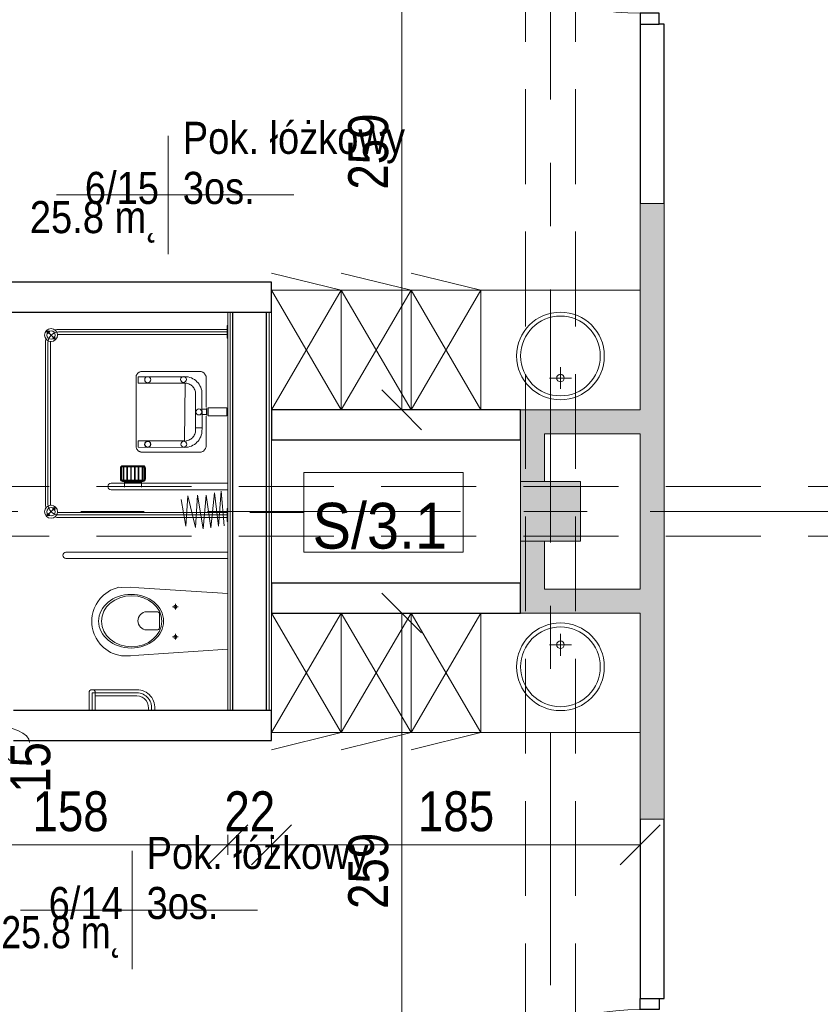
# Model space of a CAD drawing. Header units: centimetres. Extents: x -1631 to 1829, y -257 to 3158.
# Tile 34 of 129: x -879 to -477, y 2081 to 2575. Entities that reach past the tile are written whole.
import ezdxf

# ---------------------------------------------------------------- set-up
doc = ezdxf.new("R2010")
doc.units = ezdxf.units.CM
for name, pattern in [('Dash', [60, 30, -30]), ('Oś', [222.25, 127, -31.75, 31.75, -31.75]), ('Ukryte', [71.438, 47.625, -23.813])]:
    doc.linetypes.add(name, pattern=pattern)
for name, color, linetype, lineweight in [('A-ANNO-DIMS', 211, 'Continuous', 13), ('A-ANNO-DIMS-100', 211, 'Continuous', 13), ('A-AREA-IDEN', 2, 'Continuous', 13), ('A-DETL', 90, 'Continuous', 9), ('A-DETL-GENF', 92, 'Continuous', 9), ('A-DETL-HDLN', 90, 'Ukryte', 9), ('A-DETL-MEDM', 33, 'Continuous', 13), ('A-DOOR', 31, 'Continuous', 13), ('A-WALL', 113, 'Continuous', 13), ('A-WALL-FNSH', 113, 'Continuous', 13), ('A-WALL-IDEN', 211, 'Continuous', 13), ('I-FURN', 30, 'Continuous', 9), ('P-SANR-FIXT', 6, 'Continuous', 9), ('S-COLS', 52, 'Continuous', 13), ('S-GRID', 1, 'Continuous', 13)]:
    doc.layers.add(name, color=color, linetype=linetype, lineweight=lineweight)
doc.layers.add('A-WALL-PATT', color=111, linetype='Continuous', lineweight=13, plot=False)
doc.styles.add('Arial Narrow_5', font='ARIALN.TTF', dxfattribs={"height": 20})
doc.styles.add('Arial_11', font='arial.ttf', dxfattribs={"width": 0.85, "height": 23})
doc.styles.add('Arial_12', font='arial.ttf', dxfattribs={"width": 0.9, "height": 23})
doc.dimstyles.new('Diagonal_1_100__0__wewnętrzne', dxfattribs={"dimscale": 30.48, "dimtxt": 20.468619, "dimasz": 0.656168, "dimexe": 0.164042, "dimexo": 0.0625, "dimgap": 0.032808, "dimtad": 1, "dimdec": 0, "dimdsep": 46, "dimtxsty": 'Arial Narrow_5', "dimblk1": 'OBLIQUE', "dimblk2": 'OBLIQUE', "dimsah": 1, "dimcen": 0.09, "dimazin": 0, "dimtfac": 1, "dimtdec": 4, "dimtix": 1, "dimtmove": 0, "dimatfit": 3, "dimfxl": 0.164042, "dimfxlon": 1, "dimtvp": 1, "dimtolj": 1, "dimtzin": 0, "dimarcsym": 2})
doc.dimstyles.new('Diagonal_1_100__0__wewnętrzne_1', dxfattribs={"dimscale": 30.48, "dimtxt": 20.468619, "dimasz": 0.656168, "dimexe": 0.164042, "dimexo": 0.0625, "dimgap": 0.032808, "dimtad": 1, "dimdec": 0, "dimdsep": 46, "dimtxsty": 'Arial Narrow_5', "dimblk1": 'OBLIQUE', "dimblk2": 'OBLIQUE', "dimsah": 1, "dimcen": 0.09, "dimazin": 0, "dimtfac": 1, "dimtdec": 4, "dimtix": 1, "dimtmove": 1, "dimatfit": 3, "dimfxl": 0.164042, "dimfxlon": 1, "dimtvp": 1, "dimtolj": 1, "dimtzin": 0, "dimarcsym": 2})

# ---------------------------------------------------------------- blocks, each defined once
blk = doc.blocks.new('M_Concrete-Square-Column - 300 x 300mm-1795930-6_piętro IV __13_80 m_ - stan projektowany')
at = {"layer": 'S-COLS', "lineweight": 9}
blk.add_hatch(color=254, dxfattribs=at).paths.add_polyline_path([(15, -15), (15, 15), (-15, 15), (-15, -15)], flags=0)
for p, q in [((15, 15), (-15, 15)), ((-15, 15), (-15, -15)), ((15, -15), (15, 15)), ((-15, -15), (15, -15))]:
    blk.add_line(p, q, dxfattribs=at)
blk = doc.blocks.new('Blat - Blat-1345692-6_piętro IV __13_80 m_ - stan projektowany')
at = {"layer": 'I-FURN'}
for p, q in [((0, -60), (0, 0)), ((80, -60), (0, -60))]:
    blk.add_line(p, q, dxfattribs=at)
blk = doc.blocks.new('Blat - Blat-V3-6_piętro IV __13_80 m_ - stan projektowany')
at = {"layer": 'I-FURN'}
for p, q in [((0, 60), (0, 0)), ((80, 60), (0, 60))]:
    blk.add_line(p, q, dxfattribs=at)
blk = doc.blocks.new('umywalka okrągła d _44cm stal nierdzewna - Type 1-2356172-6_piętro IV __13_80 m_ - stan projektowany')
at = {"layer": 'P-SANR-FIXT'}
for p, q in [((12.5, -16.43), (12.5, -27.43)), ((7, -21.93), (18, -21.93))]:
    blk.add_line(p, q, dxfattribs=at)
for centre, radius in [((12.5, -33), 22), ((12.5, -33), 20), ((12.5, -21.93), 1.9)]:
    blk.add_circle(centre, radius, dxfattribs=at)
blk = doc.blocks.new('umywalka okrągła d _44cm stal nierdzewna - Type 1-2178342-6_piętro IV __13_80 m_ - stan projektowany')
at = {"layer": 'P-SANR-FIXT'}
for p, q in [((12.5, 16.43), (12.5, 27.43)), ((7, 21.93), (18, 21.93))]:
    blk.add_line(p, q, dxfattribs=at)
for centre, radius in [((12.5, 33), 22), ((12.5, 33), 20), ((12.5, 21.93), 1.9)]:
    blk.add_circle(centre, radius, dxfattribs=at)
blk = doc.blocks.new('miska ustępowa dla N_35_5x54 wisząca koło narożna - Type 1-2357505-6_piętro IV __13_80 m_ - stan projektowany')
at = {"layer": 'P-SANR-FIXT'}
for p, q in [((44.09, 92.2), (44.09, 11)), ((47.21, 92.2), (47.21, 11)), ((-23.38, 80.62), (-32.35, 80.62)), ((9.56, 78.98), (11.02, 79.17)), ((11.02, 79.17), (12.5, 79.25)), ((12.5, 79.25), (13.98, 79.17)), ((13.98, 79.17), (15.44, 78.98)), ((-23.38, 79.06), (-32.35, 79.06)), ((-32.35, 77.5), (-23.38, 77.5)), ((-24.94, 56.63), (-24.94, 77.5)), ((-23.38, 56.63), (-23.38, 79.06)), ((-21.82, 56.63), (-21.82, 79.06)), ((-0.58, 73.39), (1.02, 74.96)), ((1.02, 74.96), (2.75, 76.27)), ((2.75, 76.27), (4.01, 77.03)), ((4.01, 77.03), (6.13, 78.05)), ((6.13, 78.05), (7.56, 78.51)), ((7.56, 78.51), (9.56, 78.98)), ((15.44, 78.98), (17.44, 78.51)), ((17.44, 78.51), (18.87, 78.05)), ((18.87, 78.05), (20.99, 77.03)), ((20.99, 77.03), (22.25, 76.27)), ((22.25, 76.27), (23.98, 74.96)), ((23.98, 74.96), (25.58, 73.39)), ((-3.69, 68.46), (-3.07, 69.78)), ((-3.07, 69.78), (-2.34, 71.05)), ((-2.34, 71.05), (-1.51, 72.26)), ((-1.51, 72.26), (-0.58, 73.39)), ((25.58, 73.39), (26.51, 72.26)), ((26.51, 72.26), (27.34, 71.05)), ((27.34, 71.05), (28.07, 69.78)), ((28.07, 69.78), (28.69, 68.46)), ((-4.88, 59.89), (-4.82, 64.32)), ((-4.82, 64.32), (-4.57, 65.68)), ((-4.57, 65.68), (-4.19, 67.09)), ((-4.19, 67.09), (-3.69, 68.46)), ((28.69, 68.46), (29.19, 67.09)), ((29.19, 67.09), (29.57, 65.68)), ((29.57, 65.68), (29.53, 64.32)), ((29.53, 64.32), (29.58, 59.89)), ((-4.56, 55.56), (-4.88, 59.89)), ((29.58, 59.89), (29.22, 55.56)), ((-1.4, 11), (-4.56, 55.56)), ((29.22, 55.56), (26.4, 11)), ((8.17, 46.6), (8.17, 51.72)), ((17.32, 51.72), (17.32, 46.6)), ((16.4, 45.33), (9.09, 45.33)), ((3.32, 37.31), (6.14, 37.31)), ((4.69, 35.9), (4.69, 38.7)), ((18.43, 37.31), (21.25, 37.31)), ((19.8, 35.9), (19.8, 38.7))]:
    blk.add_line(p, q, dxfattribs=at)
for centre in [(4.69, 37.31), (19.8, 37.31)]:
    blk.add_circle(centre, 0.825, dxfattribs=at)
for centre, radius, start, end in [((45.65, 92.2), 1.56, 0, 180), ((-23.38, 79.06), 1.56, 360, 90), ((-23.38, 79.06), 1.56, 270, 360), ((-30.79, 56.63), 5.85, 254.5618, 0), ((-30.79, 56.63), 7.41, 257.8673, 0), ((-30.79, 56.63), 8.97, 260.0004, 0), ((12.74, 51.5), 4.58, 2.8022, 177.1978), ((9.34, 46.48), 1.17, 174.1101, 257.7661), ((16.15, 46.48), 1.17, 282.2339, 5.8899)]:
    blk.add_arc(centre, radius, start, end, dxfattribs=at)
for centre, major_axis, ratio in [((12.55, 59.51), (0, 16.33), 0.823529), ((12.55, 59.26), (0, 15.16), 0.845174)]:
    blk.add_ellipse(centre, major_axis=major_axis, ratio=ratio, dxfattribs=at)
blk = doc.blocks.new('brodzik natryskowy dla N - Type 1-2359080-6_piętro IV __13_80 m_ - stan projektowany')
at = {"layer": 'P-SANR-FIXT'}
for p, q in [((-35.25, 97.25), (-40.13, 102.13)), ((47.11, 102.55), (-33.8, 102.55)), ((-33.8, 101.3), (47.11, 101.3)), ((47.11, 100.05), (-33.8, 100.05)), ((48.56, 97.25), (53.43, 102.13)), ((-40.55, 11.3), (-40.55, 95.8)), ((-39.3, 11), (-39.3, 95.8)), ((-38.05, 11.3), (-38.05, 95.8)), ((51.36, 11.3), (51.36, 95.8)), ((52.61, 11), (52.61, 96)), ((53.86, 11.3), (53.86, 95.8)), ((-26.61, 11.2), (-26.61, 69.6)), ((-23.41, 69.6), (-23.41, 11.2)), ((-15.71, 64.9), (-21.31, 64.9)), ((-15.71, 64.6), (-21.31, 64.6)), ((-15.71, 64.3), (-21.31, 64.3)), ((-22.41, 62.85), (-25.41, 62.85)), ((-22.81, 62.85), (-22.81, 54.35)), ((-22.61, 62.85), (-22.61, 54.35)), ((-22.41, 63.8), (-22.41, 53.4)), ((-22.11, 63.8), (-22.11, 53.4)), ((-21.81, 63.8), (-21.81, 53.4)), ((-21.81, 63.5), (-15.21, 63.5)), ((-21.81, 63.2), (-15.21, 63.2)), ((-21.81, 61.6), (-15.21, 61.6)), ((-21.81, 61.3), (-15.21, 61.3)), ((-21.81, 59.7), (-15.21, 59.7)), ((-21.81, 59.4), (-15.21, 59.4)), ((-15.21, 53.4), (-15.21, 63.8)), ((-14.91, 53.4), (-14.91, 63.8)), ((-14.61, 53.4), (-14.61, 63.8)), ((-21.81, 57.8), (-15.21, 57.8)), ((-21.81, 57.5), (-15.21, 57.5)), ((-21.81, 55.9), (-15.21, 55.9)), ((-21.81, 55.6), (-15.21, 55.6)), ((-7.74, 54.37), (-7.7, 54.64)), ((-7.74, 54.09), (-7.74, 54.37)), ((-7.7, 54.64), (-7.62, 54.91)), ((-7.62, 54.91), (-7.52, 55.18)), ((-7.52, 55.18), (-7.4, 55.43)), ((-7.4, 55.43), (-7.25, 55.67)), ((-7.25, 55.67), (-7.07, 55.9)), ((-7.07, 55.9), (-6.88, 56.11)), ((-6.88, 56.11), (-6.67, 56.31)), ((-6.67, 56.31), (-6.44, 56.49)), ((-6.44, 56.49), (-6.2, 56.64)), ((-6.2, 56.64), (-5.95, 56.77)), ((-5.95, 56.77), (-5.69, 56.88)), ((-5.69, 56.88), (-5.41, 56.96)), ((-5.41, 56.96), (-5.13, 57.01)), ((-5.29, 56.03), (-5.37, 32.6)), ((-2.15, 56.03), (-5.29, 56.03)), ((-5.13, 57.01), (29.82, 57.01)), ((-2.15, 32.63), (-2.15, 56.03)), ((26.92, 56.03), (30.07, 56.03)), ((26.92, 56.03), (26.92, 32.43)), ((29.82, 57.01), (30.1, 57.01)), ((30.07, 32.63), (30.07, 56.03)), ((30.1, 57.01), (30.38, 56.96)), ((30.38, 56.96), (30.65, 56.89)), ((30.65, 56.89), (30.92, 56.78)), ((30.92, 56.78), (31.17, 56.66)), ((31.17, 56.66), (31.41, 56.51)), ((31.41, 56.51), (31.64, 56.34)), ((31.64, 56.34), (31.85, 56.14)), ((31.85, 56.14), (32.05, 55.93)), ((32.05, 55.93), (32.22, 55.71)), ((32.22, 55.71), (32.38, 55.46)), ((32.38, 55.46), (32.51, 55.21)), ((32.51, 55.21), (32.61, 54.94)), ((32.61, 54.94), (32.69, 54.67)), ((32.69, 54.67), (32.74, 54.38)), ((32.74, 54.38), (32.74, 24.86)), ((-22.41, 54.35), (-25.41, 54.35)), ((-21.81, 54), (-15.21, 54)), ((-21.81, 53.7), (-15.21, 53.7)), ((-21.31, 52.9), (-15.71, 52.9)), ((-21.31, 52.6), (-15.71, 52.6)), ((-21.31, 52.3), (-15.71, 52.3)), ((-7.74, 24.55), (-7.74, 54.09)), ((-5.24, 51.15), (-5.23, 51.29)), ((-5.23, 51), (-5.24, 51.15)), ((-5.23, 51.29), (-5.21, 51.44)), ((-5.21, 50.85), (-5.23, 51)), ((-5.21, 51.44), (-5.18, 51.58)), ((-5.18, 50.71), (-5.21, 50.85)), ((-5.18, 51.58), (-5.13, 51.71)), ((-5.13, 50.58), (-5.18, 50.71)), ((-5.13, 51.71), (-5.07, 51.84)), ((-5.07, 50.45), (-5.13, 50.58)), ((-5.07, 51.84), (-4.99, 51.96)), ((-4.99, 50.33), (-5.07, 50.45)), ((-4.99, 51.96), (-4.91, 52.08)), ((-4.91, 50.21), (-4.99, 50.33)), ((-4.91, 52.08), (-4.81, 52.18)), ((-4.81, 50.11), (-4.91, 50.21)), ((-4.81, 52.18), (-4.71, 52.27)), ((-4.71, 50.02), (-4.81, 50.11)), ((-4.71, 52.27), (-4.6, 52.36)), ((-4.6, 49.93), (-4.71, 50.02)), ((-4.6, 52.36), (-4.48, 52.43)), ((-4.48, 49.86), (-4.6, 49.93)), ((-4.48, 52.43), (-4.35, 52.49)), ((-4.35, 49.8), (-4.48, 49.86)), ((-4.35, 52.49), (-4.21, 52.54)), ((-4.21, 49.75), (-4.35, 49.8)), ((-4.21, 52.54), (-4.07, 52.58)), ((-4.07, 49.71), (-4.21, 49.75)), ((-4.07, 52.58), (-3.93, 52.6)), ((-3.93, 49.69), (-4.07, 49.71)), ((-3.93, 52.6), (-3.78, 52.61)), ((-3.78, 49.68), (-3.93, 49.69)), ((-3.78, 52.61), (-3.63, 52.6)), ((-3.63, 52.6), (-3.48, 52.58)), ((-3.48, 49.71), (-3.63, 49.69)), ((-3.48, 52.58), (-3.34, 52.54)), ((-3.34, 49.75), (-3.48, 49.71)), ((-3.34, 52.54), (-3.21, 52.49)), ((-3.21, 49.8), (-3.34, 49.75)), ((-3.21, 52.49), (-3.08, 52.43)), ((-3.08, 49.86), (-3.21, 49.8)), ((-3.08, 52.43), (-2.96, 52.36)), ((-2.96, 49.93), (-3.08, 49.86)), ((-2.96, 52.36), (-2.85, 52.27)), ((-2.85, 50.02), (-2.96, 49.93)), ((-2.85, 52.27), (-2.74, 52.18)), ((-2.74, 50.11), (-2.85, 50.02)), ((-2.74, 52.18), (-2.65, 52.08)), ((-2.65, 50.21), (-2.74, 50.11)), ((-2.65, 52.08), (-2.56, 51.96)), ((-2.56, 50.33), (-2.65, 50.21)), ((-2.56, 51.96), (-2.49, 51.84)), ((-2.49, 50.45), (-2.56, 50.33)), ((-2.49, 51.84), (-2.43, 51.71)), ((-2.43, 50.58), (-2.49, 50.45)), ((-2.43, 51.71), (-2.38, 51.58)), ((-2.38, 50.71), (-2.43, 50.58)), ((-2.38, 51.58), (-2.34, 51.44)), ((-2.34, 50.85), (-2.38, 50.71)), ((-2.34, 51.44), (-2.32, 51.29)), ((-2.32, 51), (-2.34, 50.85)), ((-2.32, 51.29), (-2.31, 51.15)), ((-2.31, 51.15), (-2.32, 51)), ((-45.5, 27.16), (-29.67, 31)), ((-44.99, 32.02), (-31.46, 34.32)), ((-29.67, 31), (-44.99, 32.02)), ((-5.37, 32.6), (-5.32, 31.71)), ((-5.32, 31.71), (-5.19, 30.85)), ((-5.19, 30.85), (-4.98, 30.01)), ((-4.98, 30.01), (-4.68, 29.22)), ((26.92, 32.43), (-2.15, 32.63)), ((-2.03, 31.55), (-2.11, 32.1)), ((-1.89, 31.01), (-2.03, 31.55)), ((-1.71, 30.51), (-1.89, 31.01)), ((-1.47, 30.02), (-1.71, 30.51)), ((-1.19, 29.56), (-1.47, 30.02)), ((25.96, 29.56), (26.24, 30.02)), ((26.24, 30.02), (26.48, 30.51)), ((26.48, 30.51), (26.66, 31.01)), ((26.66, 31.01), (26.8, 31.55)), ((26.8, 31.55), (26.88, 32.1)), ((29.75, 30.01), (29.46, 29.22)), ((29.97, 30.85), (29.75, 30.01)), ((30.1, 31.71), (29.97, 30.85)), ((30.15, 32.6), (30.1, 31.71)), ((-46.26, 23.33), (-29.41, 26.14)), ((-29.41, 26.14), (-45.5, 27.16)), ((-4.68, 29.22), (-4.32, 28.45)), ((-4.32, 28.45), (-3.88, 27.74)), ((-3.88, 27.74), (-3.38, 27.07)), ((-3.38, 27.07), (-2.82, 26.45)), ((-2.82, 26.45), (-2.2, 25.89)), ((-2.2, 25.89), (-1.53, 25.38)), ((-1.53, 25.38), (-0.81, 24.95)), ((-0.87, 29.14), (-1.19, 29.56)), ((-0.51, 28.74), (-0.87, 29.14)), ((-0.81, 24.95), (-0.05, 24.58)), ((-0.12, 28.38), (-0.51, 28.74)), ((0.31, 28.06), (-0.12, 28.38)), ((0.76, 27.79), (0.31, 28.06)), ((1.25, 27.55), (0.76, 27.79)), ((1.76, 27.36), (1.25, 27.55)), ((2.29, 27.23), (1.76, 27.36)), ((2.84, 27.14), (2.29, 27.23)), ((3.4, 27.11), (2.84, 27.14)), ((4.41, 27.12), (3.4, 27.11)), ((3.78, 27.12), (21.37, 27.12)), ((4.41, 23.89), (4.41, 27.12)), ((21.37, 27.12), (21.94, 27.14)), ((21.94, 27.14), (22.49, 27.23)), ((22.49, 27.23), (23.02, 27.36)), ((23.02, 27.36), (23.53, 27.55)), ((23.53, 27.55), (24.01, 27.79)), ((24.01, 27.79), (24.47, 28.06)), ((24.47, 28.06), (24.89, 28.38)), ((25.59, 24.95), (24.83, 24.58)), ((24.89, 28.38), (25.29, 28.74)), ((25.29, 28.74), (25.65, 29.14)), ((26.31, 25.38), (25.59, 24.95)), ((25.65, 29.14), (25.96, 29.56)), ((26.98, 25.89), (26.31, 25.38)), ((27.59, 26.45), (26.98, 25.89)), ((28.16, 27.07), (27.59, 26.45)), ((28.66, 27.74), (28.16, 27.07)), ((29.09, 28.45), (28.66, 27.74)), ((29.46, 29.22), (29.09, 28.45)), ((32.74, 24.86), (32.74, 24.58)), ((-29.41, 21.8), (-46.26, 23.33)), ((-45.75, 19.5), (-29.41, 21.8)), ((-7.7, 24.28), (-7.74, 24.55)), ((-7.62, 24.01), (-7.7, 24.28)), ((-7.51, 23.75), (-7.62, 24.01)), ((-7.38, 23.5), (-7.51, 23.75)), ((-7.23, 23.25), (-7.38, 23.5)), ((-7.05, 23.02), (-7.23, 23.25)), ((-6.85, 22.81), (-7.05, 23.02)), ((-6.64, 22.61), (-6.85, 22.81)), ((-6.41, 22.43), (-6.64, 22.61)), ((-6.17, 22.27), (-6.41, 22.43)), ((-5.92, 22.14), (-6.17, 22.27)), ((-5.66, 22.03), (-5.92, 22.14)), ((-5.39, 21.95), (-5.66, 22.03)), ((-5.12, 21.9), (-5.39, 21.95)), ((-4.84, 21.88), (-5.12, 21.9)), ((10.32, 21.88), (-4.84, 21.88)), ((-0.05, 24.58), (0.75, 24.29)), ((0.75, 24.29), (1.58, 24.07)), ((1.58, 24.07), (2.44, 23.94)), ((2.44, 23.94), (4.41, 23.89)), ((22.33, 23.94), (3.78, 23.89)), ((10.54, 20.79), (14.45, 20.79)), ((10.54, 11.52), (10.54, 20.79)), ((14.44, 21.54), (10.55, 21.51)), ((11.19, 23.94), (13.8, 23.94)), ((11.19, 21.67), (11.19, 23.94)), ((13.8, 21.67), (11.19, 21.67)), ((13.8, 23.94), (13.8, 21.67)), ((14.45, 11.52), (14.45, 20.79)), ((30.14, 21.88), (14.73, 21.88)), ((23.2, 24.07), (22.33, 23.94)), ((24.03, 24.29), (23.2, 24.07)), ((24.83, 24.58), (24.03, 24.29)), ((30.36, 21.95), (30.1, 21.9)), ((30.62, 22.03), (30.14, 21.88)), ((30.87, 22.14), (30.62, 22.03)), ((31.12, 22.28), (30.87, 22.14)), ((31.36, 22.44), (31.12, 22.28)), ((31.59, 22.62), (31.36, 22.44)), ((31.81, 22.82), (31.59, 22.62)), ((32.01, 23.04), (31.81, 22.82)), ((32.19, 23.27), (32.01, 23.04)), ((32.35, 23.52), (32.19, 23.27)), ((32.49, 23.77), (32.35, 23.52)), ((32.6, 24.04), (32.49, 23.77)), ((32.68, 24.31), (32.6, 24.04)), ((32.74, 24.58), (32.68, 24.31)), ((-28.14, 17.71), (-45.75, 19.5)), ((-44.99, 15.67), (-28.14, 17.71)), ((-27.37, 14.39), (-44.99, 15.67)), ((-44.73, 12.86), (-27.37, 14.39)), ((-42.55, 11.3), (-42.55, 11)), ((-36.05, 11.3), (-42.55, 11.3)), ((-36.05, 11), (-36.05, 11.3)), ((14.45, 11.52), (10.54, 11.52)), ((49.36, 11.3), (49.36, 11)), ((55.86, 11.3), (49.36, 11.3)), ((55.86, 11), (55.86, 11.3))]:
    blk.add_line(p, q, dxfattribs=at)
for centre, radius in [((-37.69, 99.69), 3.25), ((-39.18, 101.17), 0.62), ((-37.69, 99.69), 2.1), ((-39.18, 101.17), 0.32), ((51, 99.69), 3.25), ((51, 99.69), 2.1), ((52.48, 101.17), 0.62), ((52.48, 101.17), 0.32), ((-36.21, 98.2), 0.62), ((-36.21, 98.2), 0.32), ((49.51, 98.2), 0.62), ((49.51, 98.2), 0.32), ((-3.85, 51.24), 1.5), ((28.59, 51.18), 1.5), ((28.71, 33.24), 1.5), ((-3.77, 33.05), 1.5), ((12.42, 25.5), 1.5)]:
    blk.add_circle(centre, radius, dxfattribs=at)
for centre, radius, start, end in [((-33.8, 95.8), 5.5, 90, 180), ((-33.8, 95.8), 6.75, 90, 106.4965), ((-33.8, 95.8), 4.25, 90, 98.8511), ((47.11, 95.8), 6.75, 73.5035, 90), ((47.11, 95.8), 5.5, 0, 90), ((47.11, 95.8), 4.25, 81.1489, 90), ((-33.8, 95.8), 6.75, 163.5035, 180), ((-33.8, 95.8), 4.25, 171.1489, 180), ((47.11, 95.8), 4.25, 0, 8.8511), ((47.11, 95.8), 6.75, 0, 16.4965), ((-25.01, 69.6), 1.6, 0, 180), ((-21.31, 63.8), 1.1, 90, 180), ((-21.31, 63.8), 0.8, 90, 180), ((-21.31, 63.8), 0.5, 90, 180), ((-15.71, 63.8), 1.1, 0, 90), ((-15.71, 63.8), 0.8, 0, 90), ((-15.71, 63.8), 0.5, 0, 90), ((-21.31, 53.4), 1.1, 180, 270), ((-21.31, 53.4), 0.8, 180, 270), ((-21.31, 53.4), 0.5, 180, 270), ((-15.71, 53.4), 0.5, 270, 0), ((-15.71, 53.4), 0.8, 270, 0), ((-15.71, 53.4), 1.1, 270, 0)]:
    blk.add_arc(centre, radius, start, end, dxfattribs=at)
blk.add_ellipse((-23.14, 58.6), major_axis=(0, 0.325), ratio=0.224951, dxfattribs=at)
blk = doc.blocks.new('szafki szatniowe - szafki bez siedziska-1388242-6_piętro IV __13_80 m_ - stan projektowany')
at = {"layer": 'I-FURN'}
for p, q in [((-17.5, 60), (17.5, 68.63)), ((17.5, 60), (52.5, 68.63)), ((52.5, 60), (87.5, 68.63)), ((17.5, 0), (-17.5, 60)), ((17.5, 60), (-17.5, 0)), ((-17.5, 60), (17.5, 60)), ((-17.5, 0), (-17.5, 60)), ((52.5, 0), (17.5, 60)), ((52.5, 60), (17.5, 0)), ((17.5, 60), (52.5, 60)), ((17.5, 0), (17.5, 60)), ((17.5, 60), (17.5, 0)), ((87.5, 0), (52.5, 60)), ((87.5, 60), (52.5, 0)), ((52.5, 60), (87.5, 60)), ((52.5, 0), (52.5, 60)), ((52.5, 60), (52.5, 0))]:
    blk.add_line(p, q, dxfattribs=at)
blk = doc.blocks.new('szafki szatniowe - szafki bez siedziska-1388164-6_piętro IV __13_80 m_ - stan projektowany')
at = {"layer": 'I-FURN'}
for p, q in [((17.5, -60), (-17.5, 0)), ((-17.5, 0), (-17.5, -60)), ((52.5, -60), (17.5, 0)), ((17.5, -60), (17.5, 0)), ((87.5, -60), (52.5, 0)), ((17.5, 0), (-17.5, -60)), ((52.5, 0), (17.5, -60)), ((17.5, 0), (17.5, -60)), ((87.5, 0), (52.5, -60)), ((52.5, 0), (52.5, -60)), ((52.5, -60), (52.5, 0)), ((-17.5, -60), (17.5, -68.63)), ((-17.5, -60), (17.5, -60)), ((17.5, -60), (52.5, -68.63)), ((17.5, -60), (52.5, -60)), ((52.5, -60), (87.5, -68.63)), ((52.5, -60), (87.5, -60))]:
    blk.add_line(p, q, dxfattribs=at)
blk = doc.blocks.new('DRZWI 1S - automatyczna etykieta - Drzwi 120-2381491-6_piętro IV __13_80 m_ - stan projektowany')
at = {"layer": 'A-DETL-GENF'}
for p, q in [((-65.5, 6), (-65.5, -3.5)), ((-60, 6), (-65.5, 6)), ((-60, -3.5), (-60, 6)), ((65.5, 6), (60, 6)), ((60, 6), (60, -3.5)), ((65.5, -3.5), (65.5, 6)), ((-65.5, -3.5), (-60, -3.5)), ((60, -3.5), (65.5, -3.5))]:
    blk.add_line(p, q, dxfattribs=at)
at = {"layer": 'A-DETL-MEDM', "lineweight": 25}
for p, q in [((-60, 6), (-65.5, 6)), ((-65.5, 6), (-65.5, -3.5)), ((-60, -3.5), (-60, 6)), ((60, -3.5), (60, 6)), ((60, 6), (65.5, 6)), ((65.5, 6), (65.5, -3.5)), ((-65.5, -3.5), (-60, -3.5)), ((65.5, -3.5), (60, -3.5))]:
    blk.add_line(p, q, dxfattribs=at)
at = {"layer": 'A-DOOR'}
blk.add_line((60, 6), (60, 126), dxfattribs=at)
blk.add_arc((60, 6), 120, 90, 180, dxfattribs=at)
blk = doc.blocks.new('DRZWI 1S - automatyczna etykieta - Drzwi 120-2386914-6_piętro IV __13_80 m_ - stan projektowany')
at = {"layer": 'A-DETL-GENF'}
for p, q in [((-65.5, 3.5), (-60, 3.5)), ((-65.5, -6), (-65.5, 3.5)), ((-60, 3.5), (-60, -6)), ((60, 3.5), (65.5, 3.5)), ((60, -6), (60, 3.5)), ((65.5, 3.5), (65.5, -6)), ((-60, -6), (-65.5, -6)), ((65.5, -6), (60, -6))]:
    blk.add_line(p, q, dxfattribs=at)
at = {"layer": 'A-DETL-MEDM', "lineweight": 25}
for p, q in [((-65.5, -6), (-65.5, 3.5)), ((-65.5, 3.5), (-60, 3.5)), ((-60, 3.5), (-60, -6)), ((60, 3.5), (60, -6)), ((65.5, 3.5), (60, 3.5)), ((65.5, -6), (65.5, 3.5)), ((-60, -6), (-65.5, -6)), ((60, -6), (65.5, -6))]:
    blk.add_line(p, q, dxfattribs=at)
at = {"layer": 'A-DOOR'}
blk.add_line((60, -6), (60, -126), dxfattribs=at)
blk.add_arc((60, -6), 120, 180, 270, dxfattribs=at)
blk = doc.blocks.new('DIMBLOCK24-6_piętro IV __13_80 m_ - stan projektowany')
at = {"layer": 'A-ANNO-DIMS-100', "transparency": 16777216}
for p, q in [((-687.3, 2638.33), (-697.3, 2648.33)), ((-692.3, 2638.33), (-682.3, 2638.33)), ((-687.3, 2638.33), (-692.3, 2638.33)), ((-687.3, 2379.33), (-687.3, 2638.33)), ((-687.3, 2638.33), (-677.3, 2628.33)), ((-687.3, 2379.33), (-697.3, 2389.33)), ((-692.3, 2379.33), (-682.3, 2379.33)), ((-687.3, 2379.33), (-692.3, 2379.33)), ((-687.3, 2379.33), (-677.3, 2369.33))]:
    blk.add_line(p, q, dxfattribs=at)
at = {"layer": 'A-ANNO-DIMS-100', "color": 0, "transparency": 16777216, "insert": (-714.15, 2489.82), "char_height": 20, "width": 45.6158, "attachment_point": 1, "rotation": 90, "line_spacing_factor": 0.974696, "style": 'Arial Narrow_5'}
blk.add_mtext('259', dxfattribs=at)
blk = doc.blocks.new('_Oblique')
at = {"color": 0, "linetype": 'ByBlock', "lineweight": -2}
blk.add_line((-0.5, -0.5), (0.5, 0.5), dxfattribs=at)
blk = doc.blocks.new('DIMBLOCK27-6_piętro IV __13_80 m_ - stan projektowany')
at = {"layer": 'A-ANNO-DIMS-100', "transparency": 16777216}
for p, q in [((-687.3, 2277.33), (-697.3, 2287.33)), ((-692.3, 2277.33), (-682.3, 2277.33)), ((-687.3, 2277.33), (-692.3, 2277.33)), ((-687.3, 2018.33), (-687.3, 2277.33)), ((-687.3, 2277.33), (-677.3, 2267.33)), ((-687.3, 2018.33), (-697.3, 2028.33)), ((-692.3, 2018.33), (-682.3, 2018.33)), ((-687.3, 2018.33), (-692.3, 2018.33)), ((-687.3, 2018.33), (-677.3, 2008.33))]:
    blk.add_line(p, q, dxfattribs=at)
at = {"layer": 'A-ANNO-DIMS-100', "color": 0, "transparency": 16777216, "insert": (-714.15, 2128.82), "char_height": 20, "width": 45.6158, "attachment_point": 1, "rotation": 90, "line_spacing_factor": 0.974696, "style": 'Arial Narrow_5'}
blk.add_mtext('259', dxfattribs=at)
blk = doc.blocks.new('DIMBLOCK44-6_piętro IV __13_80 m_ - stan projektowany')
at = {"layer": 'A-ANNO-DIMS-100', "transparency": 16777216}
for p, q in [((-932.63, 2160.99), (-922.63, 2170.99)), ((-774.62, 2160.99), (-764.62, 2170.99)), ((-932.63, 2165.99), (-932.63, 2155.99)), ((-932.63, 2160.99), (-932.63, 2165.99)), ((-774.62, 2165.99), (-774.62, 2155.99)), ((-774.62, 2160.99), (-774.62, 2165.99)), ((-932.63, 2160.99), (-942.63, 2150.99)), ((-932.63, 2160.99), (-774.62, 2160.99)), ((-774.62, 2160.99), (-784.62, 2150.99))]:
    blk.add_line(p, q, dxfattribs=at)
at = {"layer": 'A-ANNO-DIMS-100', "color": 0, "transparency": 16777216, "insert": (-872.63, 2187.84), "char_height": 20, "width": 45.6158, "attachment_point": 1, "line_spacing_factor": 0.974696, "style": 'Arial Narrow_5'}
blk.add_mtext('158', dxfattribs=at)
blk = doc.blocks.new('DIMBLOCK45-6_piętro IV __13_80 m_ - stan projektowany')
at = {"layer": 'A-ANNO-DIMS-100', "transparency": 16777216}
for p, q in [((-774.62, 2160.99), (-764.62, 2170.99)), ((-752.62, 2160.99), (-742.62, 2170.99)), ((-774.62, 2165.99), (-774.62, 2155.99)), ((-774.62, 2160.99), (-774.62, 2165.99)), ((-752.62, 2165.99), (-752.62, 2155.99)), ((-752.62, 2160.99), (-752.62, 2165.99)), ((-774.62, 2160.99), (-784.62, 2150.99)), ((-774.62, 2160.99), (-752.62, 2160.99)), ((-752.62, 2160.99), (-762.62, 2150.99))]:
    blk.add_line(p, q, dxfattribs=at)
at = {"layer": 'A-ANNO-DIMS-100', "color": 0, "transparency": 16777216, "insert": (-776.29, 2187.84), "char_height": 20, "width": 30.4105, "attachment_point": 1, "line_spacing_factor": 0.974696, "style": 'Arial Narrow_5'}
blk.add_mtext('22', dxfattribs=at)
blk = doc.blocks.new('DIMBLOCK46-6_piętro IV __13_80 m_ - stan projektowany')
at = {"layer": 'A-ANNO-DIMS-100', "transparency": 16777216}
for p, q in [((-752.62, 2160.99), (-742.62, 2170.99)), ((-567.62, 2160.99), (-557.62, 2170.99)), ((-752.62, 2165.99), (-752.62, 2155.99)), ((-752.62, 2160.99), (-752.62, 2165.99)), ((-567.62, 2165.99), (-567.62, 2155.99)), ((-567.62, 2160.99), (-567.62, 2165.99)), ((-752.62, 2160.99), (-762.62, 2150.99)), ((-752.62, 2160.99), (-567.62, 2160.99)), ((-567.62, 2160.99), (-577.62, 2150.99))]:
    blk.add_line(p, q, dxfattribs=at)
at = {"layer": 'A-ANNO-DIMS-100', "color": 0, "transparency": 16777216, "insert": (-679.13, 2187.84), "char_height": 20, "width": 45.6158, "attachment_point": 1, "line_spacing_factor": 0.974696, "style": 'Arial Narrow_5'}
blk.add_mtext('185', dxfattribs=at)
blk = doc.blocks.new('DIMBLOCK170-6_piętro IV __13_80 m_ - stan projektowany')
at = {"layer": 'A-ANNO-DIMS-100', "transparency": 16777216}
for p, q in [((-893.96, 2228.33), (-903.96, 2238.33)), ((-898.96, 2228.33), (-888.96, 2228.33)), ((-893.96, 2228.33), (-898.96, 2228.33)), ((-893.96, 2213.33), (-893.96, 2228.33)), ((-893.96, 2228.33), (-883.96, 2218.33)), ((-893.96, 2213.33), (-903.96, 2223.33)), ((-898.96, 2213.33), (-888.96, 2213.33)), ((-893.96, 2213.33), (-898.96, 2213.33)), ((-893.96, 2213.33), (-883.96, 2203.33))]:
    blk.add_line(p, q, dxfattribs=at)
blk.add_ellipse((-893.96, 2212.4), major_axis=(19.86, 0), ratio=0.424419, start_param=0, end_param=1.570796, dxfattribs=at)
at = {"layer": 'A-ANNO-DIMS-100', "color": 0, "transparency": 16777216, "insert": (-883.71, 2187.06), "char_height": 20, "width": 30.4105, "attachment_point": 1, "rotation": 90, "line_spacing_factor": 0.974696, "style": 'Arial Narrow_5'}
blk.add_mtext('15', dxfattribs=at)
blk = doc.blocks.new('METKA_POMIESZCZENIA2 - Rozbudowana - bez ramki-2396678-6_piętro IV __13_80 m_ - stan projektowany')
at = {"layer": 'A-AREA-IDEN'}
for p, q in [((0, 0.425), (0, 0)), ((0.0976, 0), (-0.8, 0)), ((-0.8, 0), (0.9, 0)), ((0, 0), (0, -0.425))]:
    blk.add_line(p, q, dxfattribs=at)
blk = doc.blocks.new('ET sciana_AT7 - 10mm-2270614-6_piętro IV __13_80 m_ - stan projektowany')
at = {"layer": 'A-WALL-IDEN'}
for p, q in [((-0.4, 0.196875), (0.4, 0.196875)), ((-0.4, -0.203125), (-0.4, 0.196875)), ((0.4, 0.196875), (0.4, -0.203125)), ((-0.4, -0.203125), (0.4, -0.203125))]:
    blk.add_line(p, q, dxfattribs=at)

msp = doc.modelspace()

# ---------------------------------------------------------------- hatches: boundary and pattern name
at = {"layer": 'A-WALL-PATT'}
h = msp.add_hatch(color=9, dxfattribs=at)
h.paths.add_polyline_path([(-555.62, 1833.33), (-555.62, 1952.83), (-567.62, 1952.83), (-567.62, 1833.33)], flags=0)
h.paths.add_polyline_path([(-555.62, 2173.83), (-555.62, 2482.83), (-567.62, 2482.83), (-567.62, 2173.83)], flags=0)
h.paths.add_polyline_path([(-555.62, 2703.83), (-555.62, 2824.33), (-567.62, 2824.33), (-567.62, 2703.83), (-558.12, 2703.83)], flags=0)
for points in [[(-567.62, 2367.33), (-567.62, 2379.33), (-627.62, 2379.33), (-627.62, 2367.33), (-615.62, 2367.33)], [(-567.62, 2277.33), (-567.62, 2289.33), (-615.62, 2289.33), (-615.62, 2277.33)]]:
    msp.add_hatch(color=9, dxfattribs=at).paths.add_polyline_path(points, flags=0)
h = msp.add_hatch(color=9, dxfattribs=at)
h.paths.add_polyline_path([(-627.62, 2277.33), (-615.62, 2277.33), (-615.62, 2313.33), (-627.62, 2313.33)], flags=0)
h.paths.add_polyline_path([(-627.62, 2343.33), (-615.62, 2343.33), (-615.62, 2367.33), (-627.62, 2367.33)], flags=0)

# ---------------------------------------------------------------- linework, layer by layer
at = {"layer": 'A-DETL', "linetype": 'Dash', "lineweight": 25}
msp.add_open_spline([(-552.77, 2638.57), (-478.91, 2638.57), (-476.08, 2638.57), (-439.12, 2638.57), (-439.12, 2601.62), (-439.12, 2598.79), (-439.12, 2573.54), (-439.12, 1655.82), (-439.12, 1618.87), (-439.12, 1616.04), (-439.12, 1512.36), (-439.12, 1509.53), (-439.12, 1472.57), (-476.08, 1472.57), (-478.91, 1472.57), (-555.62, 1472.57)], degree=3, knots=[0, 0, 0, 0, 1.242892, 2.082132, 2.921372, 3.63261, 13.975949, 24.692511, 35.163852, 36.732804, 37.928533, 39.497485, 40.336725, 41.175965, 42.450024, 42.450024, 42.450024, 42.450024], dxfattribs=at)
at = {"layer": 'A-DETL-HDLN'}
for p, q in [((-625.12, 420.83), (-625.12, 2793.33)), ((-600.12, 420.83), (-600.12, 2793.33)), ((-1197.62, 2340.83), (1172.38, 2340.83)), ((-1197.62, 2315.83), (1172.38, 2315.83))]:
    msp.add_line(p, q, dxfattribs=at)
at = {"layer": 'A-WALL', "color": 7, "lineweight": 25}
for p, q in [((-567.62, 2572.83), (-567.62, 2482.83)), ((-555.62, 2572.83), (-558.12, 2572.83)), ((-555.62, 2482.83), (-555.62, 2572.83)), ((-752.62, 2443.33), (-925.12, 2443.33)), ((-752.62, 2428.33), (-752.62, 2443.33)), ((-925.12, 2428.33), (-752.62, 2428.33)), ((-772.12, 2228.33), (-772.12, 2428.33)), ((-755.12, 2228.33), (-755.12, 2428.33)), ((-627.62, 2379.33), (-752.62, 2379.33)), ((-752.62, 2379.33), (-752.62, 2364.33)), ((-627.62, 2364.33), (-627.62, 2379.33)), ((-752.62, 2364.33), (-627.62, 2364.33)), ((-627.62, 2292.33), (-752.62, 2292.33)), ((-752.62, 2292.33), (-752.62, 2277.33)), ((-627.62, 2277.33), (-627.62, 2292.33)), ((-752.62, 2277.33), (-627.62, 2277.33)), ((-752.62, 2228.33), (-882.13, 2228.33)), ((-752.62, 2213.33), (-752.62, 2228.33)), ((-882.13, 2213.33), (-752.62, 2213.33)), ((-567.62, 2173.83), (-567.62, 2083.83)), ((-555.62, 2083.83), (-555.62, 2173.83)), ((-558.12, 2083.83), (-555.62, 2083.83))]:
    msp.add_line(p, q, dxfattribs=at)
at = {"layer": 'A-WALL', "lineweight": 9}
for p, q in [((-567.62, 2482.83), (-567.62, 2379.33)), ((-555.62, 2173.83), (-555.62, 2482.83)), ((-567.62, 2379.33), (-627.62, 2379.33)), ((-615.62, 2367.33), (-567.62, 2367.33)), ((-615.62, 2343.33), (-615.62, 2367.33)), ((-567.62, 2367.33), (-567.62, 2289.33)), ((-627.62, 2364.33), (-627.62, 2343.33)), ((-627.62, 2313.33), (-627.62, 2292.33)), ((-615.62, 2289.33), (-615.62, 2313.33)), ((-567.62, 2289.33), (-615.62, 2289.33)), ((-627.62, 2277.33), (-567.62, 2277.33)), ((-567.62, 2277.33), (-567.62, 2173.83))]:
    msp.add_line(p, q, dxfattribs=at)
at = {"layer": 'A-WALL'}
for p, q in [((-555.62, 2482.83), (-567.62, 2482.83)), ((-773.37, 2228.33), (-773.37, 2428.33)), ((-753.87, 2228.33), (-753.87, 2428.33)), ((-567.62, 2173.83), (-555.62, 2173.83))]:
    msp.add_line(p, q, dxfattribs=at)
at = {"layer": 'A-WALL-FNSH', "color": 250, "lineweight": 9}
for p, q in [((-774.62, 2428.33), (-774.62, 2228.33)), ((-752.62, 2228.33), (-752.62, 2428.33))]:
    msp.add_line(p, q, dxfattribs=at)
at = {"layer": 'A-WALL-IDEN'}
msp.add_line((-763.62, 2327.83), (-736.49, 2327.83), dxfattribs=at)
at = {"layer": 'S-GRID', "linetype": 'Oś'}
for p, q in [((-612.62, 2884.27), (-612.62, 27.13)), ((1342.46, 2328.33), (-1368.76, 2328.33))]:
    msp.add_line(p, q, dxfattribs=at)

# ---------------------------------------------------------------- block references
at = {"layer": 'A-AREA-IDEN', "xscale": 69.99999999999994, "yscale": 69.99999999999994, "zscale": 69.99999999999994}
for p in [(-804.5, 2487.14), (-822.67, 2128.29)]:
    msp.add_blockref('METKA_POMIESZCZENIA2 - Rozbudowana - bez ramki-2396678-6_piętro IV __13_80 m_ - stan projektowany', p, dxfattribs=at)
at = {"layer": 'A-DOOR'}
for name, p, rotation in [('DRZWI 1S - automatyczna etykieta - Drzwi 120-2381491-6_piętro IV __13_80 m_ - stan projektowany', (-561.62, 2638.33), 89.9999999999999), ('DRZWI 1S - automatyczna etykieta - Drzwi 120-2386914-6_piętro IV __13_80 m_ - stan projektowany', (-561.62, 2018.33), 269.9999999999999)]:
    msp.add_blockref(name, p, dxfattribs=dict(at, rotation=rotation))
at = {"layer": 'A-WALL-IDEN', "xscale": 99.99999999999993, "yscale": 99.99999999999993, "zscale": 99.99999999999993}
msp.add_blockref('ET sciana_AT7 - 10mm-2270614-6_piętro IV __13_80 m_ - stan projektowany', (-696.49, 2328.14), dxfattribs=at)
at = {"layer": 'I-FURN', "rotation": 180}
for name, p in [('szafki szatniowe - szafki bez siedziska-1388164-6_piętro IV __13_80 m_ - stan projektowany', (-665.12, 2379.33)), ('szafki szatniowe - szafki bez siedziska-1388242-6_piętro IV __13_80 m_ - stan projektowany', (-665.12, 2277.33))]:
    msp.add_blockref(name, p, dxfattribs=at)
at = {"layer": 'I-FURN'}
for name, p in [('Blat - Blat-V3-6_piętro IV __13_80 m_ - stan projektowany', (-647.62, 2379.33)), ('Blat - Blat-1345692-6_piętro IV __13_80 m_ - stan projektowany', (-647.62, 2277.33))]:
    msp.add_blockref(name, p, dxfattribs=at)
at = {"layer": 'P-SANR-FIXT'}
for name, p in [('umywalka okrągła d _44cm stal nierdzewna - Type 1-2178342-6_piętro IV __13_80 m_ - stan projektowany', (-620.12, 2373.33)), ('umywalka okrągła d _44cm stal nierdzewna - Type 1-2356172-6_piętro IV __13_80 m_ - stan projektowany', (-620.12, 2283.33))]:
    msp.add_blockref(name, p, dxfattribs=at)
at = {"layer": 'P-SANR-FIXT', "rotation": 90.0000000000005}
for name, p in [('brodzik natryskowy dla N - Type 1-2359080-6_piętro IV __13_80 m_ - stan projektowany', (-763.62, 2365.83)), ('miska ustępowa dla N_35_5x54 wisząca koło narożna - Type 1-2357505-6_piętro IV __13_80 m_ - stan projektowany', (-763.62, 2260.67))]:
    msp.add_blockref(name, p, dxfattribs=at)
at = {"layer": 'S-COLS', "lineweight": 9}
msp.add_blockref('M_Concrete-Square-Column - 300 x 300mm-1795930-6_piętro IV __13_80 m_ - stan projektowany', (-612.62, 2328.33), dxfattribs=at)

# ---------------------------------------------------------------- texts
at = {"layer": 'A-AREA-IDEN', "char_height": 16.1, "line_spacing_factor": 0.936439, "style": 'Arial_11'}
for s, insert, width, attachment_point in [('\\pt84.99995,169.9999,255.00008,340.00003,424.99998,509.99993,595.00011,680.00006,765.00001,849.99996,934.99991,1020.00009,1105.00004,1189.99999,1274.99994,1359.99989,1445.00007,1530.00002,1614.99997,1699.99992,1785.0001,1870.00005,1955,2039.99995,2124.9999,2210.00008,2295.00003,2379.99998,2464.99993,2550.00011,2635.00006,2720.00001;Pok. łóżkowy\\P3os.', (-797.2, 2482.4), 109.837, 7), ('\\pxqr,t3.69565,7.3913,11.08696,14.78261,18.47826,22.17391,25.86957,29.56522,33.26087,36.95652,40.65217,44.34783,48.04348,51.73913,55.43478,59.13043,62.82609,66.52174,70.21739,73.91304,77.6087,81.30435,85,88.69565,92.3913,96.08696,99.78261,103.47826,107.17391,110.86957,114.56522,118.26087;{6/15}', (-809.16, 2482.4), 37.009, 9), ('\\pt84.99995,169.9999,255.00008,340.00003,424.99998,509.99993,595.00011,680.00006,765.00001,849.99996,934.99991,1020.00009,1105.00004,1189.99999,1274.99994,1359.99989,1445.00007,1530.00002,1614.99997,1699.99992,1785.0001,1870.00005,1955,2039.99995,2124.9999,2210.00008,2295.00003,2379.99998,2464.99993,2550.00011,2635.00006,2720.00001;25.8 m˛', (-809.16, 2484.07), 64.141, 3), ('\\pt84.99995,169.9999,255.00008,340.00003,424.99998,509.99993,595.00011,680.00006,765.00001,849.99996,934.99991,1020.00009,1105.00004,1189.99999,1274.99994,1359.99989,1445.00007,1530.00002,1614.99997,1699.99992,1785.0001,1870.00005,1955,2039.99995,2124.9999,2210.00008,2295.00003,2379.99998,2464.99993,2550.00011,2635.00006,2720.00001;Pok. łóżkowy\\P3os.', (-815.37, 2123.54), 109.837, 7), ('\\pxqr,t3.69565,7.3913,11.08696,14.78261,18.47826,22.17391,25.86957,29.56522,33.26087,36.95652,40.65217,44.34783,48.04348,51.73913,55.43478,59.13043,62.82609,66.52174,70.21739,73.91304,77.6087,81.30435,85,88.69565,92.3913,96.08696,99.78261,103.47826,107.17391,110.86957,114.56522,118.26087;{6/14}', (-827.32, 2123.54), 37.009, 9), ('\\pt84.99995,169.9999,255.00008,340.00003,424.99998,509.99993,595.00011,680.00006,765.00001,849.99996,934.99991,1020.00009,1105.00004,1189.99999,1274.99994,1359.99989,1445.00007,1530.00002,1614.99997,1699.99992,1785.0001,1870.00005,1955,2039.99995,2124.9999,2210.00008,2295.00003,2379.99998,2464.99993,2550.00011,2635.00006,2720.00001;25.8 m˛', (-827.32, 2125.22), 64.141, 3)]:
    msp.add_mtext(s, dxfattribs=dict(at, insert=insert, width=width, attachment_point=attachment_point))
at = {"layer": 'A-WALL-IDEN', "insert": (-698.3, 2320.98), "char_height": 23, "width": 67.32, "attachment_point": 5, "line_spacing_factor": 0.936439, "style": 'Arial_12'}
msp.add_mtext('\\pxqc,t4.96957,9.93913,14.9087,19.87826,24.84783,29.81739,34.78696,39.75652,44.72609,49.69565,54.66522,59.63478,64.60435,69.57391,74.54348,79.51304,84.48261,89.45217,94.42174,99.3913,104.36087,109.33043,114.3,119.26957,124.23913,129.2087,134.17826,139.14783,144.11739,149.08696,154.05652,159.02609;{S/3.1}', dxfattribs=at)

# ---------------------------------------------------------------- dimensions: what is measured, and where the dimension line sits
at = {"layer": 'A-ANNO-DIMS'}
for base, p1, p2, angle, override, picture, middle in [((-687.3, 2638.33), (-692.3, 2379.33), (-692.3, 2638.33), 90, {"dimpost": '<>', "dimfxl": 259}, 'DIMBLOCK24-6_piętro IV __13_80 m_ - stan projektowany', (-698.51, 2508.83)), ((-687.3, 2277.33), (-692.3, 2018.33), (-692.3, 2277.33), 90, {"dimpost": '<>', "dimfxl": 259}, 'DIMBLOCK27-6_piętro IV __13_80 m_ - stan projektowany', (-698.51, 2147.83)), ((-774.62, 2160.99), (-932.63, 2165.99), (-774.62, 2165.99), 0, {"dimpost": '<>', "dimfxl": 158.002092}, 'DIMBLOCK44-6_piętro IV __13_80 m_ - stan projektowany', (-853.62, 2172.2)), ((-567.62, 2160.99), (-752.62, 2165.99), (-567.62, 2165.99), 0, {"dimpost": '<>', "dimfxl": 185}, 'DIMBLOCK46-6_piętro IV __13_80 m_ - stan projektowany', (-660.12, 2172.2))]:
    dim = msp.add_linear_dim(base=base, p1=p1, p2=p2, angle=angle, dimstyle='Diagonal_1_100__0__wewnętrzne', override=override, dxfattribs=at)
    dim.commit()
    dim.dimension.update_dxf_attribs({"geometry": picture, "text_midpoint": middle})
dim = msp.add_linear_dim(base=(-893.96, 2228.33), p1=(-898.96, 2213.33), p2=(-898.96, 2228.33), angle=90, dimstyle='Diagonal_1_100__0__wewnętrzne_1', override={"dimpost": '<>', "dimfxl": 15}, dxfattribs=at)
dim.commit()
dim.dimension.update_dxf_attribs({"geometry": 'DIMBLOCK170-6_piętro IV __13_80 m_ - stan projektowany', "text_midpoint": (-870.37, 2202.26), "dimtype": 160, "text_rotation": 90})
dim = msp.add_linear_dim(base=(-752.62, 2160.99), p1=(-774.62, 2165.99), p2=(-752.62, 2165.99), dimstyle='Diagonal_1_100__0__wewnętrzne', override={"dimpost": '<>', "dimfxl": 22}, dxfattribs=at)
dim.commit()
dim.dimension.update_dxf_attribs({"geometry": 'DIMBLOCK45-6_piętro IV __13_80 m_ - stan projektowany', "text_midpoint": (-763.62, 2172.03)})

doc.saveas('drawing.dxf')
